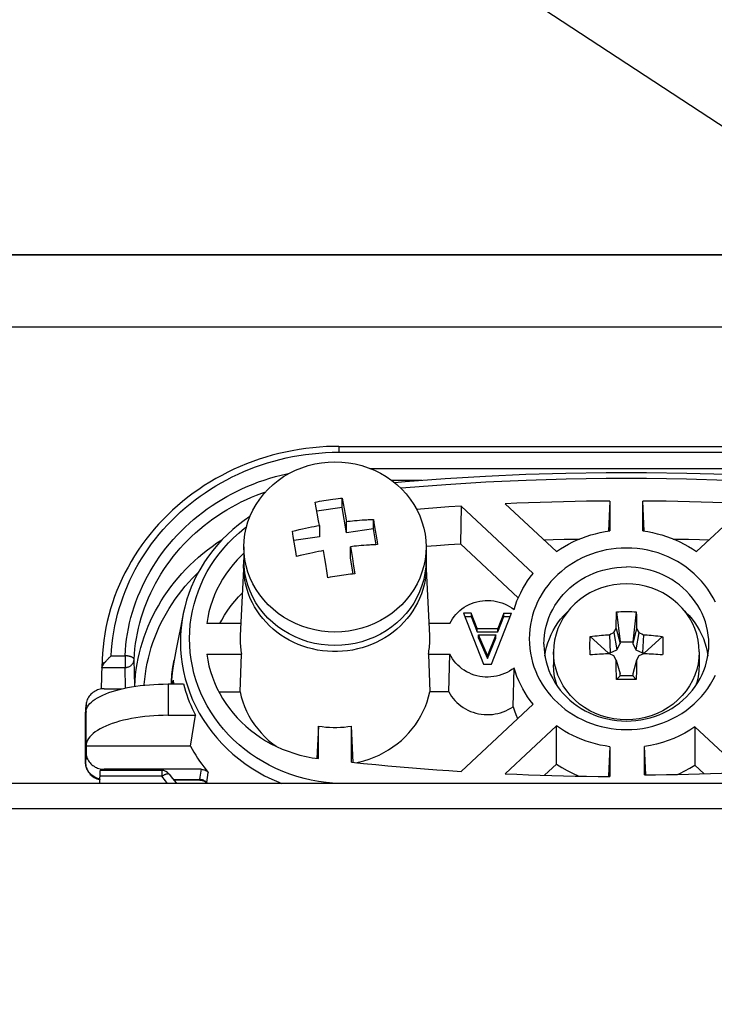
# Model space of a CAD drawing. Header units: centimetres. Extents: x 1912 to 37354, y 4932 to 6633.
# Tile 85 of 236: x 13959.71 to 13963.52, y 5730.38 to 5735.78. Entities that reach past the tile are written whole.
import ezdxf
from ezdxf import colors
from ezdxf.entities.mleader import LeaderData, LeaderLine
from ezdxf.math import Vec2, Vec3

# ---------------------------------------------------------------- set-up
doc = ezdxf.new("R2010")
doc.units = ezdxf.units.CM
doc.layers.add('$_urządzenia', color=250, linetype='Continuous')
doc.layers.add('IS_Opis', color=250, linetype='Continuous', lineweight=9)
doc.styles.add('styl1', font='ARIALN.TTF')

# ---------------------------------------------------------------- blocks, each defined once
blk = doc.blocks.new('A$C92957c0b')
at = {"layer": '$_urządzenia'}
for p, q in [((55, 0), (-55, 0)), ((92.535, -3.965), (-92.535, -3.965)), ((-31.792, -10.509), (-0.208, -10.509)), ((-31.792, -10.509), (-31.792, -10.83)), ((-31.792, -10.83), (-0.208, -10.83)), ((-30.064, -11.727), (-1.936, -11.727)), ((-28.893, -12.372), (-27.237, -12.372)), ((-32.121, -13.412), (-31.956, -13.39)), ((-31.956, -13.39), (-31.825, -13.374)), ((-31.825, -13.374), (-31.694, -13.359)), ((-31.694, -13.359), (-31.607, -13.349)), ((-31.607, -13.349), (-31.55, -13.653)), ((-31.607, -13.866), (-31.607, -13.349)), ((-33.031, -13.877), (-33.089, -13.565)), ((-32.976, -14.174), (-33.031, -13.877)), ((-31.607, -13.866), (-32.995, -14.069)), ((-31.375, -15.249), (-31.607, -13.866)), ((-31.55, -13.653), (-31.499, -13.929)), ((-31.499, -13.929), (-31.445, -14.234)), ((-25.071, -13.792), (-25.108, -15.855)), ((-21.122, -17.478), (-25.071, -13.792)), ((-22.654, -13.661), (-19.844, -16.285)), ((-16.904, -13.511), (-16.981, -15.16)), ((-16.904, -13.511), (-16.904, -15.148)), ((-15.019, -15.16), (-15.096, -13.511)), ((-15.096, -15.148), (-15.096, -13.511)), ((-12.156, -16.285), (-9.346, -13.661)), ((-32.902, -14.591), (-32.976, -14.174)), ((-31.445, -14.234), (-31.391, -14.541)), ((-31.391, -14.541), (-31.375, -14.629)), ((-31.045, -14.595), (-30.922, -14.583)), ((-30.922, -14.583), (-30.79, -14.572)), ((-30.79, -14.572), (-30.65, -14.561)), ((-30.65, -14.561), (-30.501, -14.549)), ((-29.893, -14.516), (-29.842, -14.814)), ((-29.893, -15.033), (-29.893, -14.516)), ((-32.857, -14.846), (-32.902, -14.591)), ((-32.857, -14.846), (-32.857, -15.466)), ((-31.375, -14.629), (-31.271, -14.618)), ((-31.375, -15.249), (-31.375, -14.629)), ((-29.893, -15.033), (-31.375, -15.249)), ((-31.271, -14.618), (-31.161, -14.606)), ((-31.161, -14.606), (-31.045, -14.595)), ((-29.747, -15.903), (-29.893, -15.033)), ((-29.842, -14.814), (-29.79, -15.118)), ((-29.79, -15.118), (-29.738, -15.427)), ((-34.287, -15.463), (-34.339, -15.165)), ((-34.236, -15.767), (-34.287, -15.463)), ((-32.857, -15.466), (-34.252, -15.67)), ((-37, -16.028), (-37, -16.766)), ((-34.184, -16.077), (-34.236, -15.767)), ((-31.044, -16.002), (-31.143, -16.013)), ((-31.143, -16.013), (-31.091, -16.335)), ((-31.143, -16.633), (-31.143, -16.013)), ((-30.937, -15.991), (-31.044, -16.002)), ((-30.822, -15.979), (-30.937, -15.991)), ((-30.698, -15.968), (-30.822, -15.979)), ((-30.565, -15.956), (-30.698, -15.968)), ((-30.423, -15.944), (-30.565, -15.956)), ((-30.271, -15.933), (-30.423, -15.944)), ((-27, -16.028), (-27, -16.766)), ((-25.108, -15.855), (-21.933, -18.819)), ((-37.008, -16.828), (-37, -16.738)), ((-32.556, -16.658), (-32.625, -16.23)), ((-32.506, -16.98), (-32.556, -16.658)), ((-30.995, -17.513), (-31.143, -16.633)), ((-31.091, -16.335), (-31.041, -16.655)), ((-31.041, -16.655), (-30.994, -16.956)), ((-27, -16.738), (-26.992, -16.828)), ((-37.01, -16.873), (-37.206, -20.878)), ((-37.016, -17.086), (-37.01, -16.873)), ((-37.01, -16.873), (-37.008, -16.828)), ((-32.451, -17.333), (-32.506, -16.98)), ((-30.994, -16.956), (-30.94, -17.305)), ((-26.992, -16.828), (-26.99, -16.873)), ((-26.99, -16.873), (-26.984, -17.086)), ((-32.393, -17.716), (-32.451, -17.333)), ((-32.262, -17.693), (-32.393, -17.716)), ((-32.131, -17.67), (-32.262, -17.693)), ((-32, -17.648), (-32.131, -17.67)), ((-30.94, -17.305), (-30.911, -17.499)), ((-40.328, -19.68), (-40.469, -20.38)), ((-40.328, -19.68), (-40.328, -19.682)), ((-24.525, -19.666), (-24.937, -19.666)), ((-24.937, -19.666), (-23.85, -22.467)), ((-24.868, -19.845), (-24.525, -19.845)), ((-24.187, -20.506), (-24.525, -19.666)), ((-24.525, -19.666), (-24.525, -19.845)), ((-24.525, -19.845), (-24.187, -20.686)), ((-23.4, -22.467), (-22.312, -19.666)), ((-22.725, -19.666), (-23.062, -20.506)), ((-23.062, -20.686), (-22.725, -19.845)), ((-22.725, -19.666), (-22.312, -19.666)), ((-22.725, -19.845), (-22.725, -19.666)), ((-22.725, -19.845), (-22.382, -19.845)), ((-16.556, -20.115), (-16.551, -19.91)), ((-16.542, -19.588), (-16.35, -21.228)), ((-15.458, -19.588), (-15.65, -21.228)), ((-15.458, -19.588), (-15.452, -19.803)), ((-15.452, -19.803), (-15.446, -20.011)), ((-40.469, -20.38), (-40.593, -21.002)), ((-37.174, -20.223), (-39.038, -20.223)), ((-25.685, -20.223), (-26.826, -20.223)), ((-24.187, -20.506), (-23.062, -20.506)), ((-24.187, -20.686), (-24.187, -20.506)), ((-23.062, -20.686), (-23.062, -20.506)), ((-16.682, -20.722), (-16.563, -20.495)), ((-16.563, -20.495), (-16.56, -20.31)), ((-16.563, -20.495), (-16.35, -21.333)), ((-16.56, -20.31), (-16.556, -20.115)), ((-15.437, -20.495), (-15.65, -21.333)), ((-15.446, -20.011), (-15.442, -20.212)), ((-15.437, -20.495), (-15.318, -20.722)), ((-40.593, -21.002), (-40.717, -21.631)), ((-24.187, -20.686), (-23.062, -20.686)), ((-24.112, -20.856), (-23.175, -20.856)), ((-23.625, -21.977), (-24.112, -20.856)), ((-24.112, -21.036), (-24.112, -20.856)), ((-24.112, -21.036), (-23.625, -22.156)), ((-23.175, -20.856), (-23.625, -21.977)), ((-23.625, -22.156), (-23.175, -21.036)), ((-23.175, -21.036), (-23.175, -20.856)), ((-17.991, -20.941), (-16.998, -21.833)), ((-16.932, -20.84), (-16.848, -20.8)), ((-16.932, -20.84), (-16.885, -21.833)), ((-16.848, -20.8), (-16.765, -20.761)), ((-16.765, -20.761), (-16.682, -20.722)), ((-16.682, -20.722), (-16.52, -21.674)), ((-15.318, -20.722), (-15.48, -21.674)), ((-15.318, -20.722), (-15.235, -20.761)), ((-15.235, -20.761), (-15.152, -20.8)), ((-15.152, -20.8), (-15.068, -20.84)), ((-15.068, -20.84), (-15.115, -21.833)), ((-14.009, -20.941), (-15.002, -21.833)), ((-14.009, -20.941), (-14.007, -20.995)), ((-14.007, -20.995), (-14.004, -21.105)), ((-20.528, -21.353), (-20.527, -21.449)), ((-18, -21.383), (-17.999, -21.271)), ((-18, -21.496), (-18, -21.383)), ((-17.999, -21.609), (-18, -21.496)), ((-17.999, -21.271), (-17.997, -21.16)), ((-16.52, -21.674), (-16.35, -21.333)), ((-16.35, -21.228), (-15.65, -21.228)), ((-16.35, -21.333), (-16.35, -21.228)), ((-15.65, -21.228), (-15.65, -21.333)), ((-15.65, -21.333), (-15.48, -21.674)), ((-14.004, -21.105), (-14.002, -21.215)), ((-14.002, -21.215), (-14, -21.327)), ((-14, -21.553), (-14.002, -21.666)), ((-14, -21.327), (-14, -21.439)), ((-14, -21.439), (-14, -21.553)), ((-11.473, -21.449), (-11.472, -21.353)), ((-44.28, -21.997), (-43.527, -21.997)), ((-43.527, -21.997), (-43.527, -22.641)), ((-40.717, -21.631), (-40.836, -22.236)), ((-39.038, -21.91), (-37.13, -21.91)), ((-37.21, -23.971), (-37.13, -21.91)), ((-26.87, -21.91), (-25.685, -21.91)), ((-26.87, -21.91), (-26.79, -23.971)), ((-25.747, -23.971), (-25.685, -21.91)), ((-23.625, -21.977), (-23.625, -22.156)), ((-20, -21.783), (-20, -22.5)), ((-17.997, -21.723), (-17.999, -21.609)), ((-17.994, -21.837), (-17.997, -21.723)), ((-17.991, -21.952), (-17.994, -21.837)), ((-16.998, -21.833), (-16.885, -21.833)), ((-16.998, -21.894), (-16.998, -21.833)), ((-16.682, -21.996), (-16.932, -21.892)), ((-16.885, -21.833), (-16.52, -21.674)), ((-16.563, -22.236), (-16.682, -21.996)), ((-15.48, -21.674), (-15.115, -21.833)), ((-15.318, -21.996), (-15.437, -22.236)), ((-15.068, -21.892), (-15.318, -21.996)), ((-15.115, -21.833), (-15.002, -21.833)), ((-15.002, -21.833), (-15.002, -21.894)), ((-14.002, -21.666), (-14.004, -21.78)), ((-12, -21.783), (-12, -22.5)), ((-44.814, -23.82), (-44.79, -22.48)), ((-44.793, -22.641), (-43.527, -22.641)), ((-43.501, -23.769), (-43.527, -22.641)), ((-42.994, -23.664), (-43.027, -22.196)), ((-23.85, -22.467), (-23.4, -22.467)), ((-22.222, -24.793), (-22.17, -22.669)), ((-16.563, -22.236), (-16.35, -22.986)), ((-16.554, -22.789), (-16.558, -22.556)), ((-15.437, -22.236), (-15.65, -22.986)), ((-15.444, -22.668), (-15.449, -22.91)), ((-15.44, -22.443), (-15.444, -22.668)), ((-15.437, -22.236), (-15.44, -22.443)), ((-16.548, -23.039), (-16.554, -22.789)), ((-16.542, -23.305), (-16.548, -23.039)), ((-16.542, -23.305), (-16.35, -23.092)), ((-16.35, -23.092), (-16.35, -22.986)), ((-15.65, -23.092), (-16.35, -23.092)), ((-15.65, -22.986), (-15.65, -23.092)), ((-15.458, -23.305), (-15.65, -23.092)), ((-42.994, -23.664), (-42.995, -23.678)), ((-41.164, -23.545), (-40.314, -23.545)), ((-41.164, -23.545), (-41.164, -25.265)), ((-40.972, -23.34), (-40.978, -23.545)), ((-40.977, -23.545), (-40.976, -23.434)), ((-40.878, -23.337), (-40.912, -23.504)), ((-40.878, -23.337), (-40.872, -23.545)), ((-15.94, -23.307), (-16.181, -23.306)), ((-15.699, -23.306), (-15.94, -23.307)), ((-15.458, -23.305), (-15.699, -23.306)), ((-44.897, -24.224), (-44.746, -24.152)), ((-44.665, -23.809), (-44.741, -23.812)), ((-44.665, -23.809), (-43.685, -23.809)), ((-38.376, -23.971), (-37.21, -23.971)), ((-25.747, -23.971), (-26.79, -23.971)), ((-45.691, -25.253), (-45.665, -24.743)), ((-45.69, -25.208), (-45.664, -24.698)), ((-45.664, -24.698), (-45.665, -24.743)), ((-45.665, -25.084), (-45.665, -24.743)), ((-25.071, -28.341), (-21.122, -24.655)), ((-45.69, -25.208), (-45.691, -25.256)), ((-45.691, -25.253), (-45.691, -25.256)), ((-45.691, -27.854), (-45.691, -25.256)), ((-45.664, -25.057), (-45.665, -25.084)), ((-45.664, -26.922), (-45.664, -25.057)), ((-41.164, -25.265), (-39.657, -25.265)), ((-39.751, -25.823), (-39.657, -25.265)), ((-39.845, -26.385), (-39.751, -25.823)), ((-32.904, -25.856), (-32.987, -27.625)), ((-32.904, -27.637), (-32.904, -25.856)), ((-31.096, -27.838), (-31.096, -25.856)), ((-31.003, -27.847), (-31.096, -25.856)), ((-19.844, -25.849), (-22.654, -28.472)), ((-19.834, -27.938), (-19.844, -25.849)), ((-12.234, -25.902), (-12.245, -27.991)), ((-9.567, -28.393), (-12.234, -25.902)), ((-39.939, -26.951), (-39.845, -26.385)), ((-45.665, -26.951), (-45.664, -26.922)), ((-39.939, -26.951), (-45.665, -26.951)), ((-45.665, -26.951), (-45.665, -27.292)), ((-16.904, -26.985), (-16.979, -28.579)), ((-16.904, -26.985), (-16.904, -28.622)), ((-14.927, -28.528), (-15, -26.972)), ((-15, -28.532), (-15, -26.972)), ((-45.665, -27.292), (-45.691, -27.851)), ((-45.691, -27.854), (-45.691, -27.851)), ((-20.496, -28.555), (-19.834, -27.938)), ((-12.245, -27.991), (-11.729, -28.472)), ((-45.398, -28.509), (-45.443, -28.465)), ((-44.904, -29), (-44.892, -28.284)), ((-41.508, -28.605), (-44.897, -28.605)), ((-41.508, -28.284), (-44.892, -28.284)), ((-44.668, -28.284), (-44.665, -28.225)), ((-39.348, -28.225), (-44.665, -28.225)), ((-41.508, -28.284), (-41.508, -28.605)), ((-39.348, -28.225), (-39.43, -28.77)), ((-39.039, -28.954), (-38.954, -28.404)), ((-16.979, -28.579), (-16.981, -28.618)), ((0, -29), (-298.6, -29)), ((-40.877, -28.784), (-39.431, -28.784)), ((-39.399, -28.821), (-40.848, -28.821)), ((-39.43, -28.77), (-39.431, -28.784)), ((-39.071, -28.919), (-39.039, -28.954)), ((-38.998, -29), (-39.039, -28.954)), ((-39.039, -28.961), (-39.039, -28.954)), ((-32.492, -28.944), (-32.499, -29)), ((-31.961, -29), (-32.492, -28.944)), ((0, -30.4), (-300, -30.4))]:
    blk.add_line(p, q, dxfattribs=at)
for points in [[(-31.792, -10.509), (-32.094, -10.513), (-32.472, -10.526), (-32.848, -10.55), (-33.224, -10.584), (-33.598, -10.628), (-33.971, -10.682), (-34.343, -10.746), (-34.712, -10.82), (-35.078, -10.905), (-35.442, -10.999), (-35.803, -11.103), (-36.16, -11.217), (-36.514, -11.341), (-36.864, -11.474), (-37.209, -11.616), (-37.55, -11.768), (-37.886, -11.929), (-38.217, -12.1), (-38.543, -12.279), (-38.862, -12.466), (-39.176, -12.663), (-39.483, -12.868), (-39.784, -13.081), (-40.079, -13.302), (-40.366, -13.531), (-40.646, -13.768), (-40.918, -14.012), (-41.183, -14.264), (-41.44, -14.522), (-41.688, -14.787), (-41.929, -15.059), (-42.161, -15.338), (-42.384, -15.622), (-42.598, -15.913), (-42.803, -16.209), (-42.998, -16.511), (-43.185, -16.817), (-43.361, -17.129), (-43.528, -17.445), (-43.685, -17.766), (-43.833, -18.091), (-43.97, -18.419), (-44.096, -18.751), (-44.213, -19.087), (-44.319, -19.425), (-44.414, -19.766), (-44.499, -20.109), (-44.573, -20.455), (-44.636, -20.802), (-44.689, -21.151), (-44.731, -21.502), (-44.762, -21.853), (-44.782, -22.205), (-44.79, -22.48)], [(-44.28, -21.997), (-44.26, -21.663), (-44.229, -21.333), (-44.189, -21.005), (-44.139, -20.68), (-44.08, -20.358), (-44.01, -20.038), (-43.932, -19.718), (-43.843, -19.4), (-43.745, -19.085), (-43.637, -18.773), (-43.52, -18.463), (-43.394, -18.157), (-43.259, -17.854), (-43.114, -17.555), (-42.961, -17.26), (-42.799, -16.969), (-42.628, -16.682), (-42.448, -16.4), (-42.26, -16.123), (-42.064, -15.85), (-41.86, -15.584), (-41.648, -15.322), (-41.427, -15.066), (-41.2, -14.816), (-40.965, -14.572), (-40.722, -14.335), (-40.473, -14.104), (-40.217, -13.879), (-39.954, -13.661), (-39.684, -13.451), (-39.409, -13.247), (-39.127, -13.051), (-38.84, -12.862), (-38.547, -12.681), (-38.248, -12.507), (-37.945, -12.342), (-37.636, -12.184), (-37.323, -12.035), (-37.006, -11.894), (-36.685, -11.761), (-36.359, -11.637), (-36.03, -11.522), (-35.699, -11.415), (-35.364, -11.317), (-35.025, -11.227), (-34.68, -11.146), (-34.33, -11.073), (-33.977, -11.01), (-33.619, -10.956), (-33.257, -10.911), (-32.893, -10.876), (-32.528, -10.851), (-32.161, -10.835), (-31.792, -10.83)], [(-37, -16.028), (-36.986, -15.679), (-36.944, -15.332), (-36.875, -14.989), (-36.778, -14.652), (-36.654, -14.323), (-36.505, -14.003), (-36.33, -13.694), (-36.131, -13.398), (-35.909, -13.118), (-35.665, -12.853), (-35.401, -12.606), (-35.117, -12.378), (-34.817, -12.171), (-34.5, -11.985), (-34.169, -11.822), (-33.827, -11.683), (-33.474, -11.567), (-33.113, -11.477), (-32.745, -11.412), (-32.374, -11.373), (-32, -11.36)], [(-32, -11.36), (-31.626, -11.373), (-31.255, -11.412), (-30.887, -11.477), (-30.526, -11.567), (-30.173, -11.683), (-29.831, -11.822), (-29.5, -11.985), (-29.183, -12.171), (-28.883, -12.378), (-28.599, -12.606), (-28.335, -12.853), (-28.091, -13.118), (-27.869, -13.398), (-27.67, -13.694), (-27.495, -14.003), (-27.346, -14.323), (-27.222, -14.652), (-27.125, -14.989), (-27.056, -15.332), (-27.014, -15.679), (-27, -16.028)], [(-43.527, -21.997), (-43.507, -21.695), (-43.478, -21.394), (-43.441, -21.094), (-43.394, -20.795), (-43.338, -20.496), (-43.273, -20.199), (-43.199, -19.904), (-43.117, -19.611), (-43.025, -19.32), (-42.925, -19.032), (-42.816, -18.747), (-42.699, -18.465), (-42.574, -18.186), (-42.44, -17.91), (-42.298, -17.639), (-42.147, -17.371), (-41.989, -17.106), (-41.823, -16.847), (-41.649, -16.591), (-41.467, -16.34), (-41.278, -16.094), (-41.081, -15.854), (-40.878, -15.618), (-40.667, -15.388), (-40.45, -15.163), (-40.226, -14.945), (-39.995, -14.732), (-39.758, -14.525), (-39.515, -14.325), (-39.266, -14.131), (-39.011, -13.944), (-38.751, -13.763), (-38.485, -13.59), (-38.215, -13.423), (-37.939, -13.264), (-37.659, -13.112), (-37.374, -12.967), (-37.085, -12.83), (-36.792, -12.7), (-36.496, -12.578), (-36.195, -12.464), (-35.891, -12.358), (-35.584, -12.26), (-35.273, -12.17), (-34.961, -12.088), (-34.648, -12.014), (-34.495, -11.983)], [(-28.739, -12.494), (-28.149, -12.44), (-25.944, -12.274), (-23.737, -12.141), (-21.528, -12.042), (-19.317, -11.975), (-17.106, -11.942), (-14.894, -11.942), (-12.683, -11.975), (-10.472, -12.042), (-8.263, -12.141), (-6.056, -12.274), (-3.851, -12.44), (-3.261, -12.494)], [(-28.406, -12.786), (-28.107, -12.759), (-25.91, -12.594), (-23.711, -12.461), (-21.509, -12.362), (-19.306, -12.296), (-17.102, -12.263), (-14.898, -12.263), (-12.694, -12.296), (-10.491, -12.362), (-8.289, -12.461), (-6.09, -12.594), (-3.893, -12.759), (-3.594, -12.786)], [(-43.027, -22.196), (-43.008, -21.908), (-42.981, -21.62), (-42.945, -21.333), (-42.9, -21.046), (-42.847, -20.761), (-42.785, -20.477), (-42.714, -20.194), (-42.635, -19.914), (-42.547, -19.636), (-42.452, -19.36), (-42.348, -19.087), (-42.236, -18.817), (-42.115, -18.55), (-41.987, -18.287), (-41.851, -18.027), (-41.708, -17.77), (-41.556, -17.518), (-41.397, -17.269), (-41.231, -17.025), (-41.057, -16.785), (-40.876, -16.55), (-40.688, -16.319), (-40.493, -16.094), (-40.292, -15.874), (-40.084, -15.659), (-39.869, -15.45), (-39.649, -15.246), (-39.422, -15.048), (-39.189, -14.857), (-38.951, -14.671), (-38.707, -14.492), (-38.458, -14.319), (-38.204, -14.153), (-37.945, -13.994), (-37.682, -13.841), (-37.414, -13.696), (-37.142, -13.558), (-36.865, -13.426), (-36.585, -13.302), (-36.301, -13.186), (-36.013, -13.077), (-35.804, -13.004)], [(-33.089, -13.565), (-32.969, -13.544), (-32.848, -13.523), (-32.727, -13.503), (-32.606, -13.483), (-32.485, -13.464), (-32.364, -13.446), (-32.243, -13.429), (-32.121, -13.412)], [(-25.071, -13.792), (-25.741, -13.835), (-26.412, -13.882), (-27.082, -13.932), (-27.516, -13.966)], [(-16.904, -13.511), (-17.543, -13.516), (-18.182, -13.525), (-18.821, -13.536), (-19.46, -13.549), (-20.099, -13.566), (-20.738, -13.586), (-21.377, -13.608), (-22.016, -13.633), (-22.654, -13.661)], [(-9.346, -13.661), (-9.984, -13.633), (-10.623, -13.608), (-11.262, -13.586), (-11.901, -13.566), (-12.54, -13.549), (-13.179, -13.536), (-13.818, -13.525), (-14.457, -13.516), (-15.096, -13.511)], [(-36.667, -14.356), (-36.981, -14.572), (-37.3, -14.814), (-37.608, -15.07), (-37.903, -15.338), (-38.184, -15.618), (-38.451, -15.91), (-38.704, -16.214), (-38.941, -16.527), (-39.164, -16.851), (-39.37, -17.183), (-39.559, -17.524), (-39.732, -17.872), (-39.888, -18.227), (-40.026, -18.589), (-40.146, -18.955), (-40.248, -19.326), (-40.328, -19.682)], [(-30.501, -14.549), (-30.341, -14.539), (-30.257, -14.534), (-30.171, -14.529)], [(-30.171, -14.529), (-29.988, -14.52), (-29.893, -14.516)], [(-32.492, -28.944), (-32.899, -28.888), (-33.302, -28.815), (-33.7, -28.724), (-34.094, -28.614), (-34.484, -28.487), (-34.865, -28.342), (-35.239, -28.18), (-35.605, -28.001), (-35.96, -27.807), (-36.304, -27.598), (-36.636, -27.373), (-36.957, -27.133), (-37.265, -26.878), (-37.562, -26.608), (-37.844, -26.326), (-38.111, -26.031), (-38.362, -25.724), (-38.597, -25.407), (-38.815, -25.08), (-39.015, -24.742), (-39.198, -24.397), (-39.362, -24.045), (-39.508, -23.684), (-39.634, -23.319), (-39.742, -22.949), (-39.83, -22.574), (-39.898, -22.197), (-39.947, -21.817), (-39.976, -21.435), (-39.985, -21.054), (-39.974, -20.672), (-39.944, -20.29), (-39.894, -19.911), (-39.825, -19.535), (-39.736, -19.162), (-39.628, -18.793), (-39.501, -18.43), (-39.355, -18.072), (-39.191, -17.721), (-39.009, -17.379), (-38.808, -17.044), (-38.592, -16.718), (-38.358, -16.403), (-38.108, -16.098), (-37.843, -15.805), (-37.562, -15.525), (-37.267, -15.256), (-36.959, -15.002), (-36.856, -14.925)], [(-34.339, -15.165), (-34.15, -15.119), (-33.967, -15.075), (-33.79, -15.035), (-33.619, -14.997), (-33.454, -14.962), (-33.295, -14.929), (-33.143, -14.899), (-32.997, -14.871), (-32.857, -14.846)], [(-42.994, -23.664), (-42.974, -23.358), (-42.945, -23.052), (-42.906, -22.747), (-42.858, -22.443), (-42.799, -22.141), (-42.731, -21.84), (-42.654, -21.542), (-42.567, -21.245), (-42.47, -20.952), (-42.364, -20.661), (-42.249, -20.373), (-42.124, -20.088), (-41.991, -19.807), (-41.848, -19.53), (-41.697, -19.257), (-41.537, -18.989), (-41.369, -18.725), (-41.192, -18.466), (-41.007, -18.212), (-40.814, -17.963), (-40.613, -17.719), (-40.404, -17.482), (-40.188, -17.25), (-39.964, -17.025), (-39.733, -16.805), (-39.496, -16.593), (-39.251, -16.387), (-39.001, -16.188), (-38.743, -15.996), (-38.48, -15.811), (-38.211, -15.634), (-38.181, -15.615)], [(-29.738, -15.427), (-29.687, -15.741), (-29.661, -15.899)], [(-20.534, -15.64), (-20.019, -15.625), (-19.415, -15.609), (-18.812, -15.596), (-18.57, -15.592)], [(-19.844, -16.285), (-19.625, -16.138), (-19.402, -16.001), (-19.172, -15.873), (-18.937, -15.754), (-18.696, -15.643), (-18.451, -15.543), (-18.201, -15.452), (-17.947, -15.371), (-17.691, -15.3), (-17.431, -15.239), (-17.169, -15.188), (-16.904, -15.148)], [(-15.096, -15.148), (-14.831, -15.188), (-14.569, -15.239), (-14.309, -15.3), (-14.053, -15.371), (-13.799, -15.452), (-13.549, -15.543), (-13.304, -15.643), (-13.063, -15.754), (-12.828, -15.873), (-12.598, -16.001), (-12.375, -16.138), (-12.156, -16.285)], [(-13.43, -15.592), (-13.188, -15.596), (-12.585, -15.609), (-11.981, -15.625), (-11.466, -15.64)], [(-32, -20.696), (-32.374, -20.683), (-32.745, -20.644), (-33.113, -20.579), (-33.474, -20.488), (-33.827, -20.373), (-34.169, -20.234), (-34.5, -20.07), (-34.817, -19.885), (-35.117, -19.677), (-35.401, -19.45), (-35.665, -19.203), (-35.909, -18.938), (-36.131, -18.657), (-36.33, -18.362), (-36.505, -18.053), (-36.654, -17.733), (-36.778, -17.404), (-36.875, -17.067), (-36.944, -16.724), (-36.986, -16.377), (-37, -16.028)], [(-34.107, -16.549), (-34.133, -16.39), (-34.184, -16.077)], [(-27, -16.028), (-27.014, -16.377), (-27.056, -16.724), (-27.125, -17.067), (-27.222, -17.404), (-27.346, -17.733), (-27.495, -18.053), (-27.67, -18.362), (-27.869, -18.657), (-28.091, -18.938), (-28.335, -19.203), (-28.599, -19.45), (-28.883, -19.677), (-29.183, -19.885), (-29.5, -20.07), (-29.831, -20.234), (-30.173, -20.373), (-30.526, -20.488), (-30.887, -20.579), (-31.255, -20.644), (-31.626, -20.683), (-32, -20.696)], [(-29.938, -15.912), (-30.025, -15.917), (-30.11, -15.922), (-30.271, -15.933)], [(-29.661, -15.899), (-29.756, -15.903), (-29.938, -15.912)], [(-27.003, -15.987), (-26.419, -15.943), (-25.764, -15.898), (-25.108, -15.855)], [(-16, -16.086), (-16.281, -16.093), (-16.56, -16.114), (-16.837, -16.148), (-17.112, -16.195), (-17.384, -16.257), (-17.652, -16.331), (-17.915, -16.418), (-18.173, -16.518), (-18.425, -16.63), (-18.669, -16.754), (-18.908, -16.891), (-19.137, -17.038), (-19.358, -17.196), (-19.57, -17.366), (-19.772, -17.545), (-19.964, -17.733), (-20.145, -17.932), (-20.315, -18.138), (-20.473, -18.352), (-20.619, -18.574), (-20.752, -18.803), (-20.872, -19.038), (-20.979, -19.279), (-21.073, -19.524), (-21.152, -19.774), (-21.218, -20.029), (-21.269, -20.285), (-21.305, -20.543), (-21.327, -20.804), (-21.335, -21.067)], [(-16, -26.047), (-15.705, -26.039), (-15.413, -26.017), (-15.123, -25.979), (-14.835, -25.927), (-14.549, -25.859), (-14.268, -25.777), (-13.993, -25.681), (-13.723, -25.57), (-13.46, -25.447), (-13.207, -25.31), (-12.962, -25.161), (-12.726, -24.999), (-12.498, -24.824), (-12.28, -24.636), (-12.074, -24.439), (-11.88, -24.231), (-11.698, -24.012), (-11.53, -23.785), (-11.376, -23.551), (-11.236, -23.308), (-11.11, -23.059)], [(-11.115, -19.065), (-11.24, -18.817), (-11.38, -18.576), (-11.533, -18.343), (-11.7, -18.118), (-11.881, -17.901), (-12.074, -17.695), (-12.279, -17.498), (-12.496, -17.311), (-12.722, -17.137), (-12.957, -16.976), (-13.201, -16.826), (-13.454, -16.69), (-13.715, -16.566), (-13.985, -16.455), (-14.261, -16.358), (-14.542, -16.276), (-14.828, -16.208), (-15.118, -16.155), (-15.409, -16.117), (-15.703, -16.094), (-16, -16.086)], [(-37, -16.369), (-37.138, -16.498), (-37.37, -16.736), (-37.589, -16.985), (-37.796, -17.244), (-37.988, -17.512), (-38.166, -17.788), (-38.33, -18.073), (-38.479, -18.364), (-38.612, -18.661), (-38.73, -18.965), (-38.831, -19.274), (-38.916, -19.586), (-38.985, -19.902), (-39.038, -20.223)], [(-32.625, -16.23), (-32.765, -16.255), (-32.911, -16.283), (-33.063, -16.313), (-33.222, -16.345), (-33.387, -16.38), (-33.558, -16.418), (-33.735, -16.459), (-33.918, -16.503), (-34.107, -16.549)], [(-34.265, -21.264), (-34.508, -21.141), (-34.743, -21.006), (-34.97, -20.859), (-35.189, -20.701), (-35.397, -20.531), (-35.595, -20.351), (-35.782, -20.161), (-35.958, -19.962), (-36.122, -19.754), (-36.273, -19.538), (-36.411, -19.315), (-36.536, -19.085), (-36.647, -18.848), (-36.744, -18.607), (-36.826, -18.36), (-36.894, -18.11), (-36.947, -17.857), (-36.985, -17.601), (-37.008, -17.344), (-37.016, -17.086)], [(-32, -21.434), (-32.379, -21.42), (-32.751, -21.381), (-33.118, -21.316), (-33.481, -21.224), (-33.837, -21.107), (-34.181, -20.966), (-34.513, -20.801), (-34.832, -20.613), (-35.132, -20.405), (-35.414, -20.177), (-35.677, -19.929), (-35.918, -19.666), (-36.139, -19.385), (-36.337, -19.088), (-36.511, -18.78), (-36.659, -18.461), (-36.781, -18.13), (-36.877, -17.794), (-36.945, -17.452), (-36.987, -17.105), (-37, -16.766)], [(-27, -16.766), (-27.015, -17.123), (-27.058, -17.471), (-27.127, -17.813), (-27.225, -18.15), (-27.35, -18.481), (-27.5, -18.8), (-27.675, -19.108), (-27.875, -19.404), (-28.097, -19.684), (-28.339, -19.945), (-28.602, -20.191), (-28.883, -20.416), (-29.183, -20.622), (-29.5, -20.808), (-29.83, -20.971), (-30.172, -21.111), (-30.526, -21.226), (-30.887, -21.317), (-31.252, -21.381), (-31.623, -21.42), (-32, -21.434)], [(-26.984, -17.086), (-26.992, -17.344), (-27.015, -17.601), (-27.053, -17.857), (-27.106, -18.11), (-27.174, -18.36), (-27.256, -18.607), (-27.353, -18.848), (-27.464, -19.085), (-27.589, -19.315), (-27.727, -19.538), (-27.878, -19.754), (-28.042, -19.962), (-28.218, -20.161), (-28.405, -20.351), (-28.603, -20.531), (-28.811, -20.701), (-29.03, -20.859), (-29.257, -21.006), (-29.492, -21.141)], [(-26.791, -21.067), (-26.792, -20.972), (-26.794, -20.878), (-26.99, -16.873)], [(-20.528, -21.353), (-20.52, -21.107), (-20.497, -20.862), (-20.459, -20.619), (-20.406, -20.378), (-20.338, -20.141), (-20.255, -19.907), (-20.158, -19.679), (-20.046, -19.456), (-19.921, -19.24), (-19.783, -19.03), (-19.632, -18.829), (-19.469, -18.636), (-19.293, -18.452), (-19.107, -18.278), (-18.91, -18.115), (-18.704, -17.962), (-18.488, -17.821), (-18.264, -17.692), (-18.032, -17.576), (-17.793, -17.472), (-17.549, -17.381), (-17.299, -17.304), (-17.044, -17.24), (-16.786, -17.19), (-16.526, -17.155), (-16.263, -17.133), (-16, -17.126)], [(-11.472, -21.353), (-11.48, -21.107), (-11.503, -20.862), (-11.541, -20.619), (-11.594, -20.378), (-11.662, -20.141), (-11.745, -19.907), (-11.842, -19.679), (-11.954, -19.456), (-12.079, -19.24), (-12.217, -19.03), (-12.368, -18.829), (-12.531, -18.636), (-12.707, -18.452), (-12.893, -18.278), (-13.09, -18.115), (-13.296, -17.962), (-13.512, -17.821), (-13.736, -17.692), (-13.968, -17.576), (-14.207, -17.472), (-14.451, -17.381), (-14.701, -17.304), (-14.956, -17.24), (-15.214, -17.19), (-15.474, -17.155), (-15.737, -17.133), (-16, -17.126)], [(-42.478, -23.612), (-42.476, -23.569), (-42.448, -23.278), (-42.411, -22.987), (-42.364, -22.697), (-42.309, -22.408), (-42.244, -22.121), (-42.17, -21.836), (-42.086, -21.553), (-41.994, -21.273), (-41.893, -20.995), (-41.783, -20.72), (-41.664, -20.449), (-41.537, -20.181), (-41.401, -19.916), (-41.256, -19.656), (-41.104, -19.399), (-40.943, -19.147), (-40.774, -18.9), (-40.597, -18.657), (-40.413, -18.42), (-40.221, -18.188), (-40.022, -17.961), (-39.815, -17.74), (-39.602, -17.524), (-39.511, -17.438)], [(-30.911, -17.499), (-31.032, -17.513), (-31.153, -17.527), (-31.273, -17.543), (-31.394, -17.558), (-31.516, -17.575), (-31.637, -17.592), (-31.758, -17.61), (-31.879, -17.629), (-32, -17.648)], [(-22.17, -19.464), (-22.093, -19.227), (-22.007, -18.993), (-21.91, -18.763), (-21.803, -18.537), (-21.685, -18.315), (-21.559, -18.098), (-21.423, -17.886), (-21.277, -17.68), (-21.122, -17.478)], [(-12, -21.783), (-12.015, -21.458), (-12.061, -21.135), (-12.136, -20.817), (-12.241, -20.506), (-12.375, -20.205), (-12.536, -19.916), (-12.723, -19.641), (-12.936, -19.383), (-13.172, -19.143), (-13.429, -18.923), (-13.706, -18.724), (-14, -18.549), (-14.31, -18.399), (-14.632, -18.274), (-14.965, -18.176), (-15.305, -18.106), (-15.651, -18.063), (-16, -18.049), (-16.349, -18.063), (-16.695, -18.106), (-17.035, -18.176), (-17.368, -18.274), (-17.69, -18.399), (-18, -18.549), (-18.294, -18.724), (-18.571, -18.923), (-18.828, -19.143), (-19.064, -19.383), (-19.277, -19.641), (-19.464, -19.916), (-19.625, -20.205), (-19.759, -20.506), (-19.864, -20.817), (-19.939, -21.135), (-19.985, -21.458), (-20, -21.783)], [(-38.315, -20.223), (-38.22, -20.041), (-38.061, -19.768), (-37.888, -19.503), (-37.701, -19.246), (-37.501, -18.997), (-37.29, -18.757), (-37.092, -18.555)], [(-25.685, -20.223), (-25.617, -20.091), (-25.541, -19.965), (-25.455, -19.845), (-25.361, -19.73), (-25.258, -19.621), (-25.148, -19.52), (-25.03, -19.426), (-24.905, -19.339), (-24.775, -19.261), (-24.64, -19.192), (-24.499, -19.131), (-24.355, -19.079), (-24.207, -19.037), (-24.055, -19.005), (-23.903, -18.982), (-23.749, -18.969), (-23.594, -18.966), (-23.439, -18.973), (-23.286, -18.99), (-23.133, -19.017), (-22.983, -19.053), (-22.836, -19.099), (-22.693, -19.155), (-22.554, -19.219), (-22.421, -19.292), (-22.293, -19.374), (-22.17, -19.464)], [(-40.328, -19.682), (-40.391, -20.035), (-40.443, -20.438), (-40.474, -20.843), (-40.484, -21.248), (-40.472, -21.654), (-40.44, -22.057), (-40.387, -22.46), (-40.313, -22.859), (-40.219, -23.254), (-40.104, -23.645), (-39.969, -24.03), (-39.815, -24.409), (-39.641, -24.78), (-39.448, -25.144), (-39.236, -25.497), (-39.007, -25.842), (-38.759, -26.176), (-38.495, -26.498), (-38.215, -26.808), (-37.918, -27.105), (-37.607, -27.389), (-37.282, -27.658), (-36.945, -27.911), (-36.596, -28.148), (-36.234, -28.37), (-35.86, -28.576), (-35.475, -28.765), (-35.079, -28.938), (-34.917, -29)], [(-20.47, -22.018), (-20.47, -22.012), (-20.432, -21.771), (-20.379, -21.532), (-20.311, -21.295), (-20.229, -21.063), (-20.132, -20.836), (-20.021, -20.613), (-19.897, -20.399), (-19.76, -20.192), (-19.61, -19.992), (-19.449, -19.801), (-19.274, -19.618), (-19.203, -19.552)], [(-16.551, -19.91), (-16.545, -19.697), (-16.542, -19.588)], [(-16.542, -19.588), (-16.422, -19.582), (-16.301, -19.577), (-16.181, -19.574), (-16.06, -19.572), (-15.94, -19.572), (-15.819, -19.574), (-15.699, -19.577), (-15.578, -19.582), (-15.458, -19.588)], [(-12.797, -19.551), (-12.729, -19.615), (-12.555, -19.797), (-12.394, -19.987), (-12.244, -20.186), (-12.107, -20.393), (-11.983, -20.607), (-11.871, -20.829), (-11.774, -21.057), (-11.691, -21.289), (-11.623, -21.527), (-11.569, -21.767), (-11.531, -22.009), (-11.53, -22.018)], [(-15.442, -20.212), (-15.438, -20.403), (-15.437, -20.495)], [(-37.206, -20.878), (-37.208, -20.972), (-37.209, -21.067)], [(-17.997, -21.16), (-17.994, -21.05), (-17.993, -20.995), (-17.991, -20.941)], [(-17.991, -20.941), (-17.86, -20.924), (-17.733, -20.909), (-17.609, -20.895), (-17.488, -20.883), (-17.37, -20.872), (-17.255, -20.863), (-17.144, -20.854), (-17.037, -20.846), (-16.932, -20.84)], [(-15.068, -20.84), (-14.964, -20.846), (-14.857, -20.854), (-14.747, -20.862), (-14.633, -20.872), (-14.515, -20.883), (-14.393, -20.895), (-14.269, -20.909), (-14.141, -20.924), (-14.009, -20.941)], [(-37.209, -21.067), (-37.208, -21.161), (-37.206, -21.255), (-37.201, -21.349), (-37.194, -21.443), (-37.185, -21.537), (-37.174, -21.631), (-37.162, -21.724), (-37.147, -21.817), (-37.13, -21.91)], [(-29.492, -21.141), (-29.735, -21.264), (-29.985, -21.374), (-30.241, -21.471), (-30.503, -21.555), (-30.769, -21.625), (-31.038, -21.682), (-31.311, -21.724), (-31.586, -21.753), (-31.862, -21.767), (-32.138, -21.767), (-32.414, -21.753), (-32.689, -21.724), (-32.962, -21.682), (-33.231, -21.625), (-33.497, -21.555), (-33.759, -21.471), (-34.015, -21.374), (-34.265, -21.264)], [(-26.87, -21.91), (-26.853, -21.817), (-26.838, -21.724), (-26.826, -21.631), (-26.815, -21.537), (-26.806, -21.443), (-26.799, -21.349), (-26.794, -21.255), (-26.792, -21.161), (-26.791, -21.067)], [(-21.335, -21.067), (-21.327, -21.329), (-21.305, -21.59), (-21.269, -21.848), (-21.218, -22.104), (-21.152, -22.359), (-21.073, -22.609), (-20.979, -22.854), (-20.872, -23.095), (-20.752, -23.33), (-20.619, -23.559), (-20.473, -23.781), (-20.315, -23.995), (-20.145, -24.202), (-19.964, -24.4), (-19.772, -24.588), (-19.57, -24.767), (-19.358, -24.937), (-19.137, -25.095), (-18.908, -25.242), (-18.669, -25.379), (-18.425, -25.503), (-18.173, -25.615), (-17.915, -25.715), (-17.652, -25.802), (-17.384, -25.876), (-17.112, -25.938), (-16.837, -25.985), (-16.56, -26.019), (-16.281, -26.04), (-16, -26.047)], [(-20.527, -21.449), (-20.52, -21.599), (-20.497, -21.844), (-20.459, -22.087), (-20.406, -22.328), (-20.338, -22.566), (-20.255, -22.799), (-20.158, -23.028), (-20.046, -23.25), (-19.921, -23.467), (-19.783, -23.676), (-19.632, -23.878), (-19.469, -24.07), (-19.293, -24.254), (-19.107, -24.428), (-18.91, -24.591), (-18.704, -24.744), (-18.488, -24.885), (-18.264, -25.014), (-18.032, -25.131), (-17.793, -25.235), (-17.549, -25.325), (-17.299, -25.403), (-17.044, -25.466), (-16.786, -25.516), (-16.526, -25.552), (-16.263, -25.573), (-16, -25.58)], [(-16, -25.58), (-15.737, -25.573), (-15.474, -25.552), (-15.214, -25.516), (-14.956, -25.466), (-14.701, -25.403), (-14.451, -25.325), (-14.207, -25.235), (-13.968, -25.131), (-13.736, -25.014), (-13.512, -24.885), (-13.296, -24.744), (-13.09, -24.591), (-12.893, -24.428), (-12.707, -24.254), (-12.531, -24.07), (-12.368, -23.878), (-12.217, -23.676), (-12.079, -23.467), (-11.954, -23.25), (-11.842, -23.028), (-11.745, -22.799), (-11.662, -22.566), (-11.594, -22.328), (-11.541, -22.087), (-11.503, -21.844), (-11.48, -21.599), (-11.473, -21.449)], [(-44.62, -22.349), (-44.599, -22.324), (-44.576, -22.297), (-44.552, -22.269), (-44.527, -22.241), (-44.5, -22.212), (-44.472, -22.182), (-44.442, -22.151), (-44.412, -22.12), (-44.38, -22.089), (-44.348, -22.058), (-44.314, -22.027), (-44.28, -21.997)], [(-43.027, -22.196), (-43.029, -22.184), (-43.032, -22.173), (-43.038, -22.161), (-43.045, -22.149), (-43.055, -22.138), (-43.066, -22.126), (-43.08, -22.115), (-43.095, -22.104), (-43.113, -22.093), (-43.132, -22.083), (-43.153, -22.073), (-43.175, -22.064), (-43.199, -22.055), (-43.224, -22.046), (-43.25, -22.038), (-43.278, -22.031), (-43.307, -22.024), (-43.336, -22.018), (-43.367, -22.013), (-43.398, -22.008), (-43.43, -22.004), (-43.462, -22.001), (-43.494, -21.998), (-43.527, -21.997)], [(-39.038, -21.91), (-38.985, -22.231), (-38.916, -22.547), (-38.831, -22.859), (-38.73, -23.168), (-38.612, -23.472), (-38.479, -23.769), (-38.33, -24.06), (-38.166, -24.345), (-37.988, -24.621), (-37.796, -24.889), (-37.589, -25.148), (-37.37, -25.397), (-37.138, -25.635), (-36.894, -25.864), (-36.638, -26.08), (-36.372, -26.285), (-36.094, -26.477), (-35.807, -26.657), (-35.512, -26.823), (-35.207, -26.976), (-34.895, -27.115), (-34.576, -27.239), (-34.251, -27.349), (-33.92, -27.444), (-33.586, -27.524), (-33.247, -27.588), (-32.904, -27.637)], [(-22.17, -22.669), (-22.293, -22.759), (-22.421, -22.841), (-22.554, -22.914), (-22.693, -22.978), (-22.836, -23.034), (-22.983, -23.08), (-23.133, -23.116), (-23.286, -23.143), (-23.439, -23.16), (-23.594, -23.167), (-23.749, -23.164), (-23.903, -23.151), (-24.055, -23.128), (-24.207, -23.096), (-24.355, -23.054), (-24.499, -23.002), (-24.64, -22.941), (-24.775, -22.872), (-24.905, -22.794), (-25.03, -22.707), (-25.148, -22.613), (-25.258, -22.512), (-25.361, -22.403), (-25.455, -22.288), (-25.541, -22.168), (-25.617, -22.042), (-25.685, -21.91)], [(-12, -21.783), (-12.015, -22.109), (-12.061, -22.432), (-12.136, -22.75), (-12.241, -23.06), (-12.375, -23.361), (-12.536, -23.65), (-12.723, -23.925), (-12.936, -24.184), (-13.172, -24.424), (-13.429, -24.644), (-13.706, -24.842), (-14, -25.017), (-14.31, -25.168), (-14.632, -25.292), (-14.965, -25.39), (-15.305, -25.461), (-15.651, -25.503), (-16, -25.518), (-16.349, -25.503), (-16.695, -25.461), (-17.035, -25.39), (-17.368, -25.292), (-17.69, -25.168), (-18, -25.017), (-18.294, -24.842), (-18.571, -24.644), (-18.828, -24.424), (-19.064, -24.184), (-19.277, -23.925), (-19.464, -23.65), (-19.625, -23.361), (-19.759, -23.06), (-19.864, -22.75), (-19.939, -22.432), (-19.985, -22.109), (-20, -21.783)], [(-16.932, -21.892), (-17.036, -21.895), (-17.143, -21.9), (-17.253, -21.905), (-17.367, -21.911), (-17.485, -21.917), (-17.607, -21.925), (-17.731, -21.933), (-17.859, -21.942), (-17.991, -21.952)], [(-14.009, -21.952), (-14.14, -21.942), (-14.267, -21.933), (-14.391, -21.925), (-14.512, -21.918), (-14.63, -21.911), (-14.745, -21.905), (-14.856, -21.9), (-14.963, -21.895), (-15.068, -21.892)], [(-14.004, -21.78), (-14.007, -21.895), (-14.009, -21.952)], [(-44.793, -22.641), (-44.792, -22.632), (-44.79, -22.621), (-44.787, -22.608), (-44.782, -22.595), (-44.776, -22.58)], [(-44.79, -22.48), (-44.789, -22.47), (-44.787, -22.46), (-44.783, -22.45), (-44.777, -22.441), (-44.77, -22.431), (-44.761, -22.422), (-44.751, -22.412), (-44.739, -22.403), (-44.726, -22.395), (-44.712, -22.386), (-44.696, -22.378), (-44.679, -22.37), (-44.66, -22.363), (-44.641, -22.356), (-44.62, -22.349)], [(-44.776, -22.58), (-44.768, -22.564), (-44.759, -22.546), (-44.748, -22.527)], [(-44.748, -22.527), (-44.735, -22.506), (-44.721, -22.484), (-44.705, -22.46)], [(-44.705, -22.46), (-44.687, -22.435), (-44.667, -22.408), (-44.645, -22.379), (-44.62, -22.349)], [(-43.527, -22.641), (-43.49, -22.64), (-43.454, -22.636), (-43.419, -22.63), (-43.384, -22.621), (-43.349, -22.61), (-43.316, -22.597), (-43.283, -22.581), (-43.252, -22.564), (-43.223, -22.544), (-43.195, -22.523), (-43.169, -22.499), (-43.144, -22.474), (-43.122, -22.448), (-43.102, -22.419), (-43.084, -22.39), (-43.068, -22.36), (-43.055, -22.328), (-43.044, -22.296), (-43.036, -22.263), (-43.03, -22.23), (-43.027, -22.196)], [(-40.976, -23.434), (-40.949, -23.029), (-40.902, -22.625), (-40.836, -22.236)], [(-40.836, -22.236), (-40.89, -22.546), (-40.941, -22.942), (-40.972, -23.34)], [(-21.122, -24.655), (-21.277, -24.453), (-21.423, -24.247), (-21.559, -24.035), (-21.685, -23.818), (-21.803, -23.596), (-21.91, -23.37), (-22.007, -23.14), (-22.093, -22.906), (-22.17, -22.669)], [(-19.803, -23.646), (-19.864, -23.467), (-19.938, -23.152), (-19.984, -22.829), (-20, -22.5)], [(-16.558, -22.556), (-16.562, -22.339), (-16.563, -22.236)], [(-12, -22.5), (-12.016, -22.829), (-12.062, -23.152), (-12.136, -23.467), (-12.197, -23.646)], [(-15.449, -22.91), (-15.455, -23.169), (-15.458, -23.305)], [(-44.746, -24.152), (-44.583, -24.083), (-44.41, -24.018), (-44.224, -23.955), (-44.03, -23.897), (-43.826, -23.843), (-43.612, -23.792), (-43.392, -23.746), (-43.163, -23.705), (-42.928, -23.668), (-42.687, -23.635), (-42.441, -23.608), (-42.19, -23.585), (-41.937, -23.567), (-41.682, -23.555), (-41.425, -23.547), (-41.164, -23.545)], [(-40.887, -23.431), (-40.893, -23.459), (-40.906, -23.498), (-40.923, -23.536), (-40.927, -23.545)], [(-40.878, -23.337), (-40.879, -23.378), (-40.884, -23.419), (-40.887, -23.431)], [(-40.314, -23.545), (-40.261, -23.742), (-40.203, -23.938), (-40.14, -24.132), (-40.072, -24.326), (-39.999, -24.517), (-39.92, -24.707), (-39.837, -24.895), (-39.75, -25.081), (-39.657, -25.265)], [(-16.181, -23.306), (-16.422, -23.305), (-16.542, -23.305)], [(-44.741, -23.812), (-44.815, -23.82), (-44.888, -23.833), (-44.96, -23.851), (-45.031, -23.874), (-45.099, -23.902), (-45.165, -23.935), (-45.229, -23.972), (-45.289, -24.013), (-45.345, -24.059), (-45.398, -24.108), (-45.447, -24.161), (-45.491, -24.217), (-45.531, -24.276), (-45.566, -24.338), (-45.596, -24.402), (-45.621, -24.468), (-45.64, -24.535), (-45.654, -24.603), (-45.662, -24.673), (-45.664, -24.698)], [(-45.664, -25.057), (-45.652, -24.968), (-45.625, -24.88), (-45.583, -24.793), (-45.527, -24.707), (-45.456, -24.621), (-45.372, -24.538), (-45.273, -24.456), (-45.16, -24.376), (-45.035, -24.299), (-44.897, -24.224)], [(-37.21, -23.971), (-37.144, -24.248), (-37.063, -24.519), (-36.965, -24.784), (-36.851, -25.044), (-36.721, -25.298), (-36.576, -25.544), (-36.417, -25.782), (-36.243, -26.011), (-36.056, -26.23), (-35.856, -26.439), (-35.644, -26.638), (-35.42, -26.824), (-35.234, -26.963)], [(-30.825, -27.866), (-30.704, -27.84), (-30.413, -27.764), (-30.129, -27.673), (-29.851, -27.566), (-29.579, -27.445), (-29.315, -27.31), (-29.061, -27.161), (-28.815, -26.999), (-28.58, -26.824), (-28.356, -26.638), (-28.144, -26.439), (-27.944, -26.23), (-27.757, -26.011), (-27.583, -25.782), (-27.424, -25.544), (-27.279, -25.298), (-27.149, -25.044), (-27.035, -24.784), (-26.937, -24.519), (-26.856, -24.248), (-26.79, -23.971)], [(-25.747, -23.971), (-25.676, -24.1), (-25.597, -24.224), (-25.51, -24.341), (-25.414, -24.454), (-25.311, -24.561), (-25.2, -24.66), (-25.083, -24.753), (-24.959, -24.839), (-24.83, -24.917), (-24.696, -24.986), (-24.557, -25.048), (-24.414, -25.1), (-24.268, -25.144), (-24.118, -25.179), (-23.967, -25.204), (-23.815, -25.22), (-23.661, -25.227), (-23.507, -25.225), (-23.354, -25.213), (-23.202, -25.192), (-23.052, -25.161), (-22.904, -25.122), (-22.759, -25.073), (-22.618, -25.016), (-22.482, -24.95), (-22.35, -24.876), (-22.222, -24.793)], [(-22.222, -24.793), (-22.147, -25.01), (-22.064, -25.224), (-21.972, -25.434), (-21.967, -25.444)], [(-41.164, -25.265), (-41.425, -25.268), (-41.682, -25.276), (-41.937, -25.29), (-42.19, -25.31), (-42.441, -25.334), (-42.687, -25.365), (-42.928, -25.4), (-43.163, -25.441), (-43.392, -25.486), (-43.612, -25.536), (-43.826, -25.592), (-44.03, -25.651), (-44.224, -25.715), (-44.41, -25.783), (-44.583, -25.855), (-44.746, -25.93), (-44.897, -26.009), (-45.035, -26.091), (-45.16, -26.176), (-45.273, -26.263), (-45.372, -26.353), (-45.456, -26.444), (-45.527, -26.538), (-45.583, -26.633), (-45.625, -26.728), (-45.652, -26.824), (-45.664, -26.922)], [(-32.904, -25.856), (-32.704, -25.885), (-32.504, -25.907), (-32.303, -25.922), (-32.101, -25.929), (-31.899, -25.929), (-31.697, -25.922), (-31.496, -25.907), (-31.296, -25.885), (-31.096, -25.856)], [(-16.904, -26.985), (-17.169, -26.945), (-17.431, -26.894), (-17.691, -26.833), (-17.947, -26.762), (-18.201, -26.681), (-18.451, -26.59), (-18.696, -26.49), (-18.937, -26.379), (-19.172, -26.26), (-19.402, -26.132), (-19.625, -25.995), (-19.844, -25.849)], [(-12.234, -25.902), (-12.512, -26.081), (-12.798, -26.244), (-13.092, -26.393), (-13.395, -26.528), (-13.706, -26.648), (-14.022, -26.753), (-14.342, -26.841), (-14.668, -26.914), (-15, -26.972)], [(-39.939, -26.951), (-39.845, -27.122), (-39.748, -27.29), (-39.646, -27.456), (-39.541, -27.62), (-39.431, -27.782), (-39.318, -27.941), (-39.2, -28.098), (-39.079, -28.252), (-38.954, -28.404)], [(-45.665, -27.292), (-45.662, -27.362), (-45.654, -27.432), (-45.64, -27.5), (-45.621, -27.567), (-45.596, -27.633), (-45.566, -27.697), (-45.531, -27.759), (-45.491, -27.818), (-45.447, -27.874), (-45.398, -27.927), (-45.345, -27.976), (-45.289, -28.022), (-45.229, -28.063), (-45.165, -28.1), (-45.099, -28.133), (-45.031, -28.161), (-44.96, -28.184), (-44.888, -28.202), (-44.815, -28.215), (-44.741, -28.223), (-44.665, -28.225)], [(-45.443, -28.465), (-45.484, -28.418), (-45.523, -28.368), (-45.557, -28.316), (-45.588, -28.263), (-45.615, -28.207), (-45.638, -28.15), (-45.657, -28.092), (-45.672, -28.032), (-45.683, -27.972), (-45.689, -27.912), (-45.691, -27.851)], [(-45.691, -27.854), (-45.69, -27.904), (-45.683, -27.977), (-45.671, -28.05), (-45.652, -28.121), (-45.629, -28.191), (-45.599, -28.259), (-45.565, -28.325), (-45.525, -28.388), (-45.481, -28.447), (-45.432, -28.504), (-45.386, -28.549)], [(-31.096, -27.838), (-30.428, -27.906), (-29.759, -27.971), (-29.09, -28.034), (-28.421, -28.093), (-27.752, -28.148), (-27.082, -28.201), (-26.412, -28.251), (-25.741, -28.298), (-25.071, -28.341)], [(-19.834, -27.938), (-19.55, -28.121), (-19.257, -28.289), (-18.956, -28.442), (-18.646, -28.58), (-18.591, -28.601)], [(-13.191, -28.508), (-13.073, -28.456), (-12.79, -28.314), (-12.514, -28.159), (-12.245, -27.991)], [(-45.3, -28.59), (-45.35, -28.551), (-45.398, -28.509)], [(-45.386, -28.549), (-45.387, -28.548), (-45.394, -28.538), (-45.398, -28.525), (-45.398, -28.509)], [(-45.386, -28.549), (-45.342, -28.588), (-45.282, -28.634), (-45.217, -28.676), (-45.149, -28.713), (-45.078, -28.746), (-45.003, -28.773), (-44.926, -28.794), (-44.9, -28.799)], [(-44.9, -28.763), (-44.95, -28.752), (-45.013, -28.734), (-45.074, -28.712), (-45.133, -28.687), (-45.191, -28.658), (-45.247, -28.626), (-45.3, -28.59)], [(-41.508, -28.605), (-41.481, -28.588), (-41.454, -28.572), (-41.428, -28.557), (-41.401, -28.543), (-41.376, -28.53), (-41.351, -28.518), (-41.326, -28.507), (-41.303, -28.497), (-41.28, -28.489), (-41.258, -28.481), (-41.237, -28.475), (-41.217, -28.471), (-41.199, -28.467), (-41.182, -28.465), (-41.166, -28.465), (-41.152, -28.465), (-41.139, -28.467), (-41.128, -28.471), (-41.118, -28.475), (-41.11, -28.482), (-41.105, -28.488)], [(-41.201, -29), (-41.312, -28.862), (-41.508, -28.605)], [(-41.105, -28.488), (-40.917, -28.734), (-40.722, -28.976), (-40.701, -29)], [(-39.348, -28.225), (-39.297, -28.228), (-39.247, -28.235), (-39.199, -28.247), (-39.152, -28.263), (-39.107, -28.283), (-39.064, -28.308), (-39.025, -28.336), (-38.988, -28.368), (-38.954, -28.404)], [(-22.654, -28.472), (-22.016, -28.5), (-21.377, -28.525), (-20.738, -28.547), (-20.099, -28.567), (-19.46, -28.584), (-18.821, -28.597), (-18.182, -28.608), (-17.543, -28.617), (-16.904, -28.622)], [(-15, -28.532), (-14.396, -28.526), (-13.792, -28.518), (-13.188, -28.508), (-12.585, -28.495), (-11.981, -28.48), (-11.377, -28.462), (-10.774, -28.441), (-10.17, -28.418), (-9.567, -28.393)], [(-39.431, -28.784), (-39.382, -28.787), (-39.333, -28.794)], [(-39.431, -28.784), (-39.431, -28.797), (-39.427, -28.808), (-39.42, -28.815), (-39.409, -28.82), (-39.399, -28.821)], [(-39.43, -28.77), (-39.381, -28.774), (-39.331, -28.782)], [(-39.399, -28.821), (-39.369, -28.822), (-39.329, -28.826), (-39.289, -28.834), (-39.249, -28.845), (-39.211, -28.86), (-39.173, -28.878), (-39.138, -28.899), (-39.104, -28.924), (-39.073, -28.951), (-39.044, -28.98), (-39.027, -29)], [(-39.333, -28.794), (-39.285, -28.805), (-39.237, -28.821), (-39.192, -28.841), (-39.15, -28.866), (-39.109, -28.894)], [(-39.331, -28.782), (-39.282, -28.794), (-39.235, -28.811), (-39.191, -28.832), (-39.148, -28.857), (-39.108, -28.886), (-39.071, -28.919)], [(-39.109, -28.894), (-39.072, -28.926), (-39.039, -28.961)], [(-39.036, -28.989), (-39.037, -28.988), (-39.038, -28.983), (-39.039, -28.974), (-39.039, -28.961)]]:
    blk.add_lwpolyline(points, dxfattribs=at)
blk.add_arc((-41.508, -28.784), 0.5, 36.3793, 90, dxfattribs=at)

msp = doc.modelspace()

# ---------------------------------------------------------------- block references
at = {"layer": '$_urządzenia', "xscale": 0.1, "yscale": 0.1, "zscale": 0.1}
msp.add_blockref('A$C92957c0b', (13964.6379, 5734.494), dxfattribs=at)

# ---------------------------------------------------------------- leaders
at = {"layer": 'IS_Opis'}
ml = msp.add_multileader_mtext('Standard', dxfattribs=at)
ml.set_content('Projektowany kocioł gazowy 1-funkcyjny 100kW z zamkniętą komorą spalania. Kotły zamontować na prefabrykowanym stelażu', color=256, style='styl1')
ml.set_leader_properties()
ml.build(insert=Vec2(0, 0))
ml.multileader.update_dxf_attribs({"dogleg_length": 5, "arrow_head_size": 7.5})
ctx = ml.context
ctx.base_point, ctx.char_height, ctx.arrow_head_size, ctx.landing_gap_size, ctx.plane_origin = Vec3(13594.4472, 5786.9574), 12, 7.5, 5, Vec3(14031.0899, 5884.0809)
ctx.text_align_type = 2
notes = []
notes.append((ctx, [(1, (1, 1, 0), (13884.6379, 5786.9574), (-1, 0), 18.9165, [(2, [(13884.6379, 5734.494), (14044.6379, 5734.494), (13964.6379, 5734.494)], 0, [])])]))
ctx.mtext.insert, ctx.mtext.width, ctx.mtext.defined_height, ctx.mtext.alignment, ctx.mtext.flow_direction = Vec3(13860.7214, 5794.7214), 272.782801, 76.915, 3, 5
for ctx, leaders in notes:
    for number, flags, end, landing, length, lines in leaders:
        leader = LeaderData()
        leader.index, (leader.has_last_leader_line, leader.has_dogleg_vector, leader.attachment_direction) = number, flags
        leader.last_leader_point, leader.dogleg_vector, leader.dogleg_length = Vec3(end), Vec3(landing), length
        for number, points, colour, breaks in lines:
            line = LeaderLine()
            line.index, line.vertices, line.color, line.breaks = number, Vec3.list(points), colors.encode_raw_color(colour), breaks
            leader.lines.append(line)
        ctx.leaders.append(leader)

doc.saveas('drawing.dxf')
